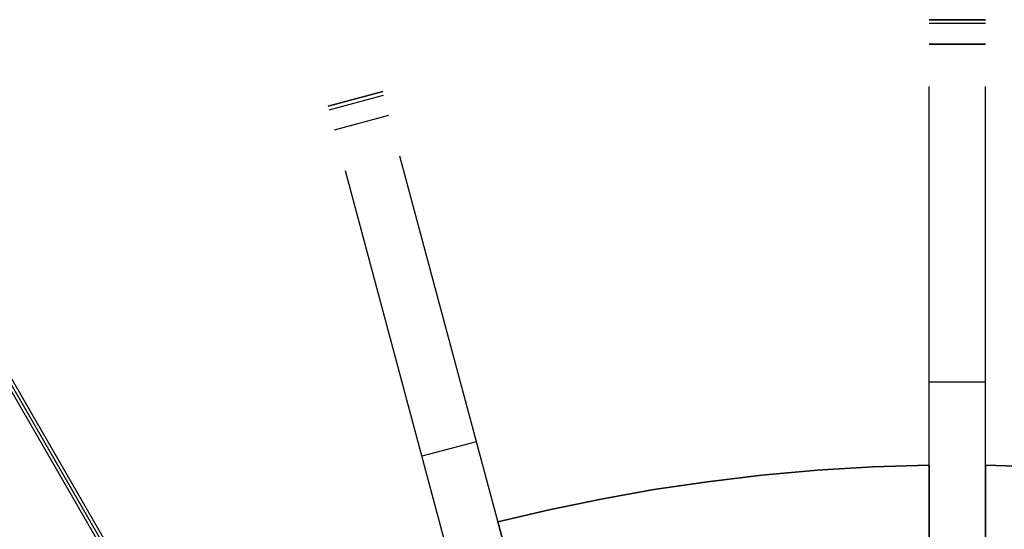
# Model space of a CAD drawing. Header units: millimetres. Extents: x 219 to 1209, y -2752 to -1762.
# Tile 15 of 27: x 515 to 724, y -1871 to -1762. Entities that reach past the tile are written whole.
import ezdxf

# ---------------------------------------------------------------- set-up
doc = ezdxf.new("R2010")
doc.units = ezdxf.units.MM

msp = doc.modelspace()

# ---------------------------------------------------------------- linework, layer by layer
at = {"extrusion": (1, 0, 0)}
for points in [[(-1763.215662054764, -368.3239240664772), (-1763.071819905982, -367.8825344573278), (-1762.942691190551, -367.4366184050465), (-1762.828417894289, -366.9866662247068), (-1762.729125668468, -366.5331726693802), (-1762.644923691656, -366.0766363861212), (-1762.575904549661, -365.6175593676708), (-1762.52214413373, -365.1564464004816), (-1762.483701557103, -364.6938045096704), (-1762.460619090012, -364.2301424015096), (-1762.452922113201, -363.7659699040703)], [(-1762.452922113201, -363.7659699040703), (-1762.452922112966, -204.7710765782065)], [(-1762.452922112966, -204.7710765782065), (-1762.461125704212, -204.2918759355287), (-1762.485726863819, -203.813236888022), (-1762.526696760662, -203.3357203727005), (-1762.583987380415, -202.8598860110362), (-1762.657531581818, -202.3862914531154), (-1762.74724317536, -201.9154917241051), (-1762.853017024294, -201.4480385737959), (-1762.974729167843, -200.9844798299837), (-1763.112236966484, -200.5253587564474), (-1763.265379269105, -200.0712134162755), (-1763.433976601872, -199.6225760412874), (-1763.617831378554, -199.179972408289), (-1763.816728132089, -198.7439212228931), (-1764.030433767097, -198.3149335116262), (-1764.258697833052, -197.8935120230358), (-1764.501252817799, -197.4801506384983), (-1764.757814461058, -197.0753337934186), (-1765.028082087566, -196.6795359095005), (-1765.311738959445, -196.2932208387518), (-1765.608452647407, -195.9168413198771), (-1765.917875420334, -195.5508384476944), (-1766.239644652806, -195.1956411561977), (-1766.573383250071, -194.8516657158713), (-1766.918700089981, -194.5193152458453), (-1767.275190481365, -194.1989792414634), (-1767.6424366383, -193.8910331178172)], [(-1915.824474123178, -811.5320960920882), (-1763.215662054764, -368.3239240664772)], [(-1762.452922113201, -363.7659699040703), (-1762.460619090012, -364.2301424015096), (-1762.483701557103, -364.6938045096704), (-1762.52214413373, -365.1564464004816), (-1762.575904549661, -365.6175593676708), (-1762.644923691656, -366.0766363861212), (-1762.729125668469, -366.5331726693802), (-1762.828417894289, -366.9866662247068), (-1762.942691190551, -367.4366184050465), (-1763.071819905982, -367.8825344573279), (-1763.215662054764, -368.3239240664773)], [(-1762.452922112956, -204.7710765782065), (-1762.452922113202, -363.7659699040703)], [(-1767.642436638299, -193.8910331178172), (-1767.275190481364, -194.1989792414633), (-1766.918700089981, -194.5193152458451), (-1766.57338325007, -194.851665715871), (-1766.239644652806, -195.1956411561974), (-1765.917875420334, -195.5508384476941), (-1765.608452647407, -195.9168413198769), (-1765.311738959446, -196.2932208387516), (-1765.028082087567, -196.6795359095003), (-1764.757814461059, -197.0753337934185), (-1764.501252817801, -197.4801506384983), (-1764.258697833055, -197.8935120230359), (-1764.0304337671, -198.3149335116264), (-1763.816728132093, -198.7439212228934), (-1763.617831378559, -199.1799724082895), (-1763.433976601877, -199.622576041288), (-1763.265379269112, -200.0712134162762), (-1763.112236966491, -200.5253587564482), (-1762.974729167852, -200.9844798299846), (-1762.853017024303, -201.4480385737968), (-1762.747243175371, -201.915491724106), (-1762.65753158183, -202.3862914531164), (-1762.583987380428, -202.8598860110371), (-1762.526696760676, -203.3357203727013), (-1762.485726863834, -203.8132368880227), (-1762.461125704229, -204.2918759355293), (-1762.452922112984, -204.7710765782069)], [(-1763.215662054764, -368.3239240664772), (-1915.824474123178, -811.5320960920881)], [(-1762.452922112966, -204.7710765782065), (-1762.452922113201, -363.7659699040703)], [(-1762.452922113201, -363.7659699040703), (-1762.460619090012, -364.2301424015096), (-1762.483701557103, -364.6938045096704), (-1762.52214413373, -365.1564464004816), (-1762.575904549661, -365.6175593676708), (-1762.644923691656, -366.0766363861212), (-1762.729125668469, -366.5331726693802), (-1762.828417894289, -366.9866662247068), (-1762.942691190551, -367.4366184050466), (-1763.071819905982, -367.8825344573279), (-1763.215662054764, -368.3239240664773)], [(-1767.6424366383, -193.8910331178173), (-1767.275190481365, -194.1989792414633), (-1766.918700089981, -194.519315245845), (-1766.573383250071, -194.851665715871), (-1766.239644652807, -195.1956411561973), (-1765.917875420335, -195.550838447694), (-1765.608452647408, -195.9168413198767), (-1765.311738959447, -196.2932208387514), (-1765.028082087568, -196.6795359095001), (-1764.75781446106, -197.0753337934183), (-1764.501252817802, -197.4801506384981), (-1764.258697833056, -197.8935120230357), (-1764.030433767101, -198.3149335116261), (-1763.816728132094, -198.7439212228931), (-1763.617831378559, -199.1799724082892), (-1763.433976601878, -199.6225760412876), (-1763.265379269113, -200.0712134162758), (-1763.112236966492, -200.5253587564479), (-1762.974729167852, -200.9844798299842), (-1762.853017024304, -201.4480385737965), (-1762.747243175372, -201.9154917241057), (-1762.65753158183, -202.386291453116), (-1762.583987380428, -202.8598860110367), (-1762.526696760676, -203.3357203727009), (-1762.485726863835, -203.8132368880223), (-1762.46112570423, -204.2918759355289), (-1762.452922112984, -204.7710765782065)], [(-1763.215662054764, -368.3239240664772), (-1915.824474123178, -811.5320960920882)], [(-1767.6424366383, -193.8910331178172), (-2003.225096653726, -3.119956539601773)], [(-2003.225096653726, -3.119956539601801), (-1767.6424366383, -193.8910331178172)], [(-2003.225096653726, -3.119956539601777), (-1767.6424366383, -193.8910331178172)], [(-1777.756315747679, -204.7710765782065), (-1777.756315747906, -363.7659699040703)], [(-1779.309230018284, -204.7710765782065), (-1779.309230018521, -363.7659699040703)], [(-1780.862144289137, -363.7659699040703), (-1780.862144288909, -204.7710765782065)], [(-1857.192470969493, -255), (-1857.192470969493, -267)], [(-1857.192470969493, -377.0000000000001), (-1857.192470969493, -389.0000000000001)], [(-1857.192470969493, -255), (-1857.192470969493, -267)], [(-1857.192470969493, -377), (-1857.192470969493, -389.0000000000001)], [(-1869.267692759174, -255), (-1869.267692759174, -267)], [(-1869.267692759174, -377), (-1869.267692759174, -389.0000000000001)]]:
    msp.add_lwpolyline(points, dxfattribs=at)
for points in [[(708.1119674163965, -1762.452922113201), (720.1119674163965, -1762.452922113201)], [(708.1119674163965, -1762.452922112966), (720.1119674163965, -1762.452922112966)], [(720.1119674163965, -1762.452922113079), (708.1119674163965, -1762.452922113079)], [(708.1119674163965, -1763.215662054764), (720.1119674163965, -1763.215662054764)], [(708.1119674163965, -1767.6424366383), (720.1119674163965, -1767.6424366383)], [(720.1119674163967, -1767.642436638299), (708.1119674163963, -1767.642436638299)], [(580.2800423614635, -1780.862144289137), (591.8711522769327, -1777.756315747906)], [(580.2800423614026, -1780.862144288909), (591.8711522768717, -1777.756315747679)], [(591.8711522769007, -1777.756315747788), (580.2800423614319, -1780.862144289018)], [(708.1119674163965, -1893.147468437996), (708.1119674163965, -1776.688583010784)], [(720.1119674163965, -1893.147468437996), (720.1119674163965, -1776.688583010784)], [(580.4774539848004, -1781.598894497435), (592.0685639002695, -1778.493065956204)], [(581.6231875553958, -1785.874830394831), (593.214297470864, -1782.769001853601)], [(625.6973899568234, -1903.99755339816), (595.5556124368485, -1791.506908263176)], [(614.1062800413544, -1907.10338193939), (583.9645025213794, -1794.612736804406)], [(720.1119674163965, -1839.520068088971), (708.1119674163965, -1839.520068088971)], [(611.8175974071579, -1852.197462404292), (600.226487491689, -1855.303290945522)], [(708.1119674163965, -1857.192470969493), (696.1303765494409, -1857.551844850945), (684.2713615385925, -1858.262098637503), (672.54854622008, -1859.312726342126), (660.9746698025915, -1860.692644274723), (649.5615685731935, -1862.390269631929), (638.3201648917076, -1864.393598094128), (627.2604630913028, -1866.690279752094), (616.3915518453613, -1869.267692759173)], [(708.1119674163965, -1857.192470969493), (696.1303765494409, -1857.551844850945), (684.2713615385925, -1858.262098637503), (672.54854622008, -1859.312726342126), (660.9746698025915, -1860.692644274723), (649.5615685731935, -1862.390269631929), (638.3201648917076, -1864.393598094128), (627.2604630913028, -1866.690279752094), (616.3915518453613, -1869.267692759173)], [(616.3915518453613, -1869.267692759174), (627.2604630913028, -1866.690279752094), (638.3201648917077, -1864.393598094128), (649.5615685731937, -1862.390269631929), (660.9746698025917, -1860.692644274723), (672.5485462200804, -1859.312726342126), (684.2713615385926, -1858.262098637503), (696.1303765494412, -1857.551844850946), (708.1119674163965, -1857.192470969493)], [(708.1119674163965, -1857.192470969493), (696.1303765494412, -1857.551844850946), (684.2713615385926, -1858.262098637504), (672.5485462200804, -1859.312726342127), (660.9746698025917, -1860.692644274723), (649.5615685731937, -1862.390269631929), (638.3201648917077, -1864.393598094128), (627.2604630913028, -1866.690279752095), (616.3915518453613, -1869.267692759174)], [(616.391551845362, -1869.267692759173), (627.2604630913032, -1866.690279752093), (638.320164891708, -1864.393598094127), (649.5615685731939, -1862.390269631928), (660.9746698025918, -1860.692644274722), (672.5485462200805, -1859.312726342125), (684.2713615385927, -1858.262098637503), (696.1303765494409, -1857.551844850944), (708.1119674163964, -1857.192470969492)], [(616.391551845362, -1869.267692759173), (627.2604630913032, -1866.690279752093), (638.3201648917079, -1864.393598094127), (649.5615685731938, -1862.390269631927), (660.9746698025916, -1860.692644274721), (672.5485462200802, -1859.312726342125), (684.2713615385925, -1858.262098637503), (696.1303765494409, -1857.551844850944), (708.1119674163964, -1857.192470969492)], [(708.1119674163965, -1869.147468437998), (708.1119674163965, -1857.192470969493)], [(708.1119674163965, -1857.192470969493), (708.1119674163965, -1869.147468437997)], [(708.1119674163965, -1869.147468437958), (708.1119674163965, -1857.192470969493)], [(708.1119674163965, -1857.192470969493), (708.1119674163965, -1869.147468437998)], [(811.8323829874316, -1869.267692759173), (800.1660421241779, -1866.513757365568), (788.5272860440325, -1864.13047090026), (776.9319935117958, -1862.111211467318), (765.3953383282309, -1860.448570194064), (753.9317513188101, -1859.134422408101), (742.5548896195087, -1858.159999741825), (731.2776130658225, -1857.51596241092), (720.1119674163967, -1857.192470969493)], [(811.8323829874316, -1869.267692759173), (800.1660421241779, -1866.513757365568), (788.5272860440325, -1864.13047090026), (776.9319935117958, -1862.111211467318), (765.3953383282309, -1860.448570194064), (753.9317513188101, -1859.134422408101), (742.5548896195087, -1858.159999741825), (731.2776130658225, -1857.51596241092), (720.1119674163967, -1857.192470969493)], [(720.1119674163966, -1857.192470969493), (731.2776130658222, -1857.51596241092), (742.5548896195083, -1858.159999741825), (753.9317513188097, -1859.1344224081), (765.3953383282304, -1860.448570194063), (776.9319935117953, -1862.111211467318), (788.527286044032, -1864.130470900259), (800.1660421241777, -1866.513757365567), (811.8323829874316, -1869.267692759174)], [(811.8323829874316, -1869.267692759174), (800.1660421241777, -1866.513757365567), (788.527286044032, -1864.130470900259), (776.9319935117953, -1862.111211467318), (765.3953383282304, -1860.448570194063), (753.9317513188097, -1859.1344224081), (742.5548896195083, -1858.159999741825), (731.2776130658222, -1857.51596241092), (720.1119674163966, -1857.192470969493)], [(720.1119674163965, -1857.192470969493), (720.1119674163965, -1869.147468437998)], [(720.1119674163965, -1869.147468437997), (720.1119674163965, -1857.192470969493)], [(720.1119674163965, -1857.192470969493), (720.1119674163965, -1869.147468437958)], [(720.1119674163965, -1857.192470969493), (720.1119674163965, -1869.147468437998)], [(720.1119674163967, -1857.192470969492), (731.2776130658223, -1857.515962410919), (742.5548896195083, -1858.159999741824), (753.9317513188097, -1859.1344224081), (765.3953383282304, -1860.448570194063), (776.9319935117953, -1862.111211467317), (788.527286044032, -1864.130470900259), (800.1660421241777, -1866.513757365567), (811.8323829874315, -1869.267692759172)], [(720.1119674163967, -1857.192470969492), (731.2776130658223, -1857.515962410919), (742.5548896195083, -1858.159999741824), (753.9317513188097, -1859.1344224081), (765.3953383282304, -1860.448570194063), (776.9319935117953, -1862.111211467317), (788.527286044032, -1864.130470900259), (800.1660421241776, -1866.513757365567), (811.8323829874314, -1869.267692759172)], [(616.3915518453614, -1869.267692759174), (619.4857328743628, -1880.815333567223)], [(619.4857328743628, -1880.815333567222), (616.3915518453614, -1869.267692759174)], [(616.3915518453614, -1869.267692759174), (619.4857328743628, -1880.815333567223)], [(616.3915518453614, -1869.267692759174), (619.4857328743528, -1880.815333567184)], [(708.1119674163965, -1893.147468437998), (708.1119674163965, -1869.147468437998)], [(708.1119674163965, -1869.147468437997), (708.1119674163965, -1893.147468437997)], [(708.1119674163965, -1893.147468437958), (708.1119674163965, -1869.147468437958)], [(708.1119674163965, -1869.147468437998), (708.1119674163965, -1893.147468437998)], [(720.1119674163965, -1869.147468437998), (720.1119674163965, -1893.147468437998)], [(720.1119674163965, -1893.147468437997), (720.1119674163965, -1869.147468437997)], [(720.1119674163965, -1869.147468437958), (720.1119674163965, -1893.147468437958)], [(720.1119674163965, -1869.147468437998), (720.1119674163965, -1893.147468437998)]]:
    msp.add_lwpolyline(points)
at = {"extrusion": (0.9659258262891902, 0.2588190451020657, 1.399121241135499e-13)}
msp.add_lwpolyline([(-1870.368264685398, -363.7659699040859), (-1870.375961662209, -364.2301424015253), (-1870.3990441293, -364.6938045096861), (-1870.437486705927, -365.1564464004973), (-1870.491247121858, -365.6175593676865), (-1870.560266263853, -366.0766363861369), (-1870.644468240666, -366.533172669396), (-1870.743760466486, -366.9866662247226), (-1870.858033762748, -367.4366184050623), (-1870.987162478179, -367.8825344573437), (-1871.131004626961, -368.323924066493)], dxfattribs=at)
at = {"extrusion": (0.9659258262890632, 0.2588190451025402, 4.733495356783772e-15)}
msp.add_lwpolyline([(-1875.557779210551, -193.8910331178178), (-1875.190533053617, -194.1989792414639), (-1874.834042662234, -194.5193152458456), (-1874.488725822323, -194.8516657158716), (-1874.154987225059, -195.195641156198), (-1873.833217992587, -195.5508384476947), (-1873.52379521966, -195.9168413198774), (-1873.227081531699, -196.2932208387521), (-1872.943424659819, -196.6795359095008), (-1872.673157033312, -197.075333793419), (-1872.416595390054, -197.4801506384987), (-1872.174040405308, -197.8935120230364), (-1871.945776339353, -198.3149335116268), (-1871.732070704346, -198.7439212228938), (-1871.533173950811, -199.1799724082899), (-1871.34931917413, -199.6225760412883), (-1871.180721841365, -200.0712134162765), (-1871.027579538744, -200.5253587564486), (-1870.890071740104, -200.9844798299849), (-1870.768359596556, -201.4480385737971), (-1870.662585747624, -201.9154917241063), (-1870.572874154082, -202.3862914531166), (-1870.49932995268, -202.8598860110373), (-1870.442039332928, -203.3357203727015), (-1870.401069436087, -203.8132368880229), (-1870.376468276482, -204.2918759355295), (-1870.368264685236, -204.7710765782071)], dxfattribs=at)
at = {"extrusion": (0.9659258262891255, 0.2588190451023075, 2.74784012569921e-14)}
msp.add_lwpolyline([(-1870.368264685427, -363.7659699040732), (-1870.375961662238, -364.2301424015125), (-1870.399044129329, -364.6938045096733), (-1870.437486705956, -365.1564464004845), (-1870.491247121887, -365.6175593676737), (-1870.560266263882, -366.0766363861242), (-1870.644468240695, -366.5331726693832), (-1870.743760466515, -366.9866662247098), (-1870.858033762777, -367.4366184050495), (-1870.987162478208, -367.8825344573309), (-1871.13100462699, -368.3239240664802)], dxfattribs=at)
at = {"extrusion": (0.9659258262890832, 0.2588190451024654, 2.36379198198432e-14)}
msp.add_lwpolyline([(-1875.557779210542, -193.8910331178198), (-1875.190533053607, -194.1989792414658), (-1874.834042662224, -194.5193152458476), (-1874.488725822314, -194.8516657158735), (-1874.154987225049, -195.1956411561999), (-1873.833217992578, -195.5508384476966), (-1873.523795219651, -195.9168413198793), (-1873.227081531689, -196.293220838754), (-1872.94342465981, -196.6795359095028), (-1872.673157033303, -197.075333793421), (-1872.416595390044, -197.4801506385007), (-1872.174040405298, -197.8935120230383), (-1871.945776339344, -198.3149335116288), (-1871.732070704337, -198.7439212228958), (-1871.533173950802, -199.1799724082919), (-1871.349319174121, -199.6225760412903), (-1871.180721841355, -200.0712134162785), (-1871.027579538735, -200.5253587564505), (-1870.890071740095, -200.9844798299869), (-1870.768359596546, -201.4480385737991), (-1870.662585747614, -201.9154917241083), (-1870.572874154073, -202.3862914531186), (-1870.499329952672, -202.8598860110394), (-1870.442039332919, -203.3357203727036), (-1870.401069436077, -203.813236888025), (-1870.376468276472, -204.2918759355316), (-1870.368264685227, -204.7710765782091)], dxfattribs=at)
at = {"extrusion": (0.996443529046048, 0.0265932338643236, 0.07995682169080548)}
msp.add_lwpolyline([(-1795.053365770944, -410.2074255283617), (-1943.463445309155, -854.8391625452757)], dxfattribs=at)
at = {"extrusion": (0.996443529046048, 0.02659323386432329, 0.07995682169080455)}
msp.add_lwpolyline([(-1793.655621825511, -410.6739673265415), (-1942.065701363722, -855.3057043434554)], dxfattribs=at)
at = {"extrusion": (0.9659258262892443, 0.2588190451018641, -5.48933971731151e-14)}
msp.add_lwpolyline([(-1871.131004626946, -368.3239240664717), (-1870.987162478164, -367.8825344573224), (-1870.858033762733, -367.4366184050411), (-1870.743760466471, -366.9866662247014), (-1870.644468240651, -366.5331726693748), (-1870.560266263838, -366.0766363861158), (-1870.491247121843, -365.6175593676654), (-1870.437486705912, -365.1564464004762), (-1870.399044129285, -364.693804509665), (-1870.375961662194, -364.2301424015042), (-1870.368264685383, -363.7659699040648)], dxfattribs=at)
at = {"extrusion": (0.9659258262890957, 0.2588190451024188, -1.217701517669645e-13)}
msp.add_lwpolyline([(-1870.368264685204, -204.7710765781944), (-1870.376468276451, -204.2918759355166), (-1870.401069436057, -203.8132368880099), (-1870.442039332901, -203.3357203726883), (-1870.499329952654, -202.8598860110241), (-1870.572874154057, -202.3862914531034), (-1870.662585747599, -201.9154917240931), (-1870.768359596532, -201.4480385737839), (-1870.890071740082, -200.9844798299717), (-1871.027579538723, -200.5253587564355), (-1871.180721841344, -200.0712134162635), (-1871.349319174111, -199.6225760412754), (-1871.533173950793, -199.179972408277), (-1871.732070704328, -198.7439212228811), (-1871.945776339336, -198.3149335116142), (-1872.174040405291, -197.8935120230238), (-1872.416595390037, -197.4801506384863), (-1872.673157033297, -197.0753337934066), (-1872.943424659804, -196.6795359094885), (-1873.227081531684, -196.2932208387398), (-1873.523795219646, -195.9168413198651), (-1873.833217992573, -195.5508384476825), (-1874.154987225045, -195.1956411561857), (-1874.48872582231, -194.8516657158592), (-1874.83404266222, -194.5193152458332), (-1875.190533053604, -194.1989792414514), (-1875.557779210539, -193.8910331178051)], dxfattribs=at)
at = {"extrusion": (0.9964435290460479, 0.0265932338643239, 0.07995682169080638)}
msp.add_lwpolyline([(-1944.86118925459, -854.3726207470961), (-1796.451109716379, -409.740883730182)], dxfattribs=at)
at = {"extrusion": (0.9795624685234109, 0.1541391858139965, -0.1292226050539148)}
msp.add_lwpolyline([(-2088.210475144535, 39.26273534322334), (-1853.943210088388, -153.1213645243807)], dxfattribs=at)
at = {"extrusion": (0.9795624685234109, 0.1541391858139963, -0.1292226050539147)}
msp.add_lwpolyline([(-2087.577312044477, 40.03374182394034), (-1853.310046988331, -152.3503580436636)], dxfattribs=at)
at = {"extrusion": (0.979562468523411, 0.1541391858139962, -0.1292226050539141)}
msp.add_lwpolyline([(-1854.576373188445, -153.8923710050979), (-2088.843638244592, 38.4917288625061)], dxfattribs=at)
at = {"extrusion": (0.9866617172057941, 0.04651748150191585, 0.1559960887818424)}
for points in [[(-1846.608020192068, -423.9990223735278), (-1982.217969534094, -872.7003427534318)], [(-1987.721896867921, -871.0369036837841), (-1852.111947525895, -422.3355833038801)]]:
    msp.add_lwpolyline(points, dxfattribs=at)
at = {"extrusion": (0.9866617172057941, 0.04651748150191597, 0.1559960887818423)}
msp.add_lwpolyline([(-1849.359983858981, -423.1673028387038), (-1984.969933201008, -871.868623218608)], dxfattribs=at)
at = {"extrusion": (0.9214179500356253, 0.2838240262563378, -0.2653919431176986)}
msp.add_lwpolyline([(-2118.478809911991, -11.69765052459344), (-1888.823279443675, -209.5640971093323)], dxfattribs=at)
at = {"extrusion": (0.9214179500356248, 0.2838240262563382, -0.2653919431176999)}
msp.add_lwpolyline([(-2119.816229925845, -13.2499394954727), (-1890.160699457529, -211.1163860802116)], dxfattribs=at)
at = {"extrusion": (0.9214179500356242, 0.2838240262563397, -0.2653919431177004)}
msp.add_lwpolyline([(-1891.498119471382, -212.6686750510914), (-2121.153649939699, -14.80222846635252)], dxfattribs=at)

doc.saveas('drawing.dxf')
